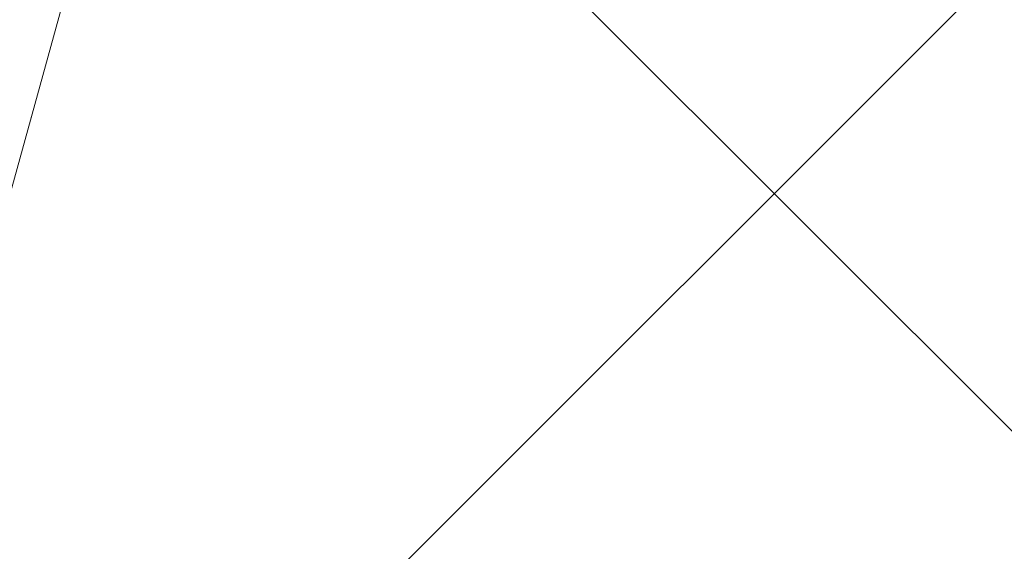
# Model space of a CAD drawing. Header units: millimetres. Extents: x -6861 to -4784, y 84 to 6892.
# Tile 24 of 200: x -5046.83 to -5040.16, y 243.05 to 246.65. Entities that reach past the tile are written whole.
import ezdxf

# ---------------------------------------------------------------- set-up
doc = ezdxf.new("R2010")
doc.units = ezdxf.units.MM
doc.layers.add('A-DETL-GENF', color=7, linetype='Continuous', lineweight=9)
doc.layers.add('E-LITE-EQPM', color=7, linetype='Continuous', lineweight=20)

# ---------------------------------------------------------------- blocks, each defined once
blk = doc.blocks.new('01 PODIUM EMPOTRADO CON MARCO 3_glb - PODIUM EMPOTRADO CON MARCO 3_dwg_NS-2254 ÍßÁ_1_5Ð_$$_É_îAÔO-659104-Lateral_PDF')
at = {"lineweight": 9}
blk.add_line((-3233.3552, 248.5), (-3246.9398, 199.5532), dxfattribs=at)
blk = doc.blocks.new('01 PODIUM EMPOTRADO CON MARCO 3_glb - UNO  WHITE_GOLD DOWNLIGHT EMPOTRABLE-659121-Lateral_PDF')
blk.add_blockref('01 PODIUM EMPOTRADO CON MARCO 3_glb - PODIUM EMPOTRADO CON MARCO 3_dwg_NS-2254 ÍßÁ_1_5Ð_$$_É_îAÔO-659104-Lateral_PDF', (0, 0))

msp = doc.modelspace()

# ---------------------------------------------------------------- hatches: boundary and pattern name
at = {"layer": 'A-DETL-GENF', "true_color": 0xaaaaaa}
h = msp.add_hatch(dxfattribs=at)
h.set_pattern_fill('FP_2', color=253, style=0, pattern_type=2)
h.set_pattern_definition([(45, (-4840.205, 277.281), (-10.6066, 10.6066), []), (135, (-4840.205, 277.281), (-10.6066, -10.6066), [])])
h.paths.add_polyline_path([(-5061.6568, 150), (-4823.7568, 150), (-4823.7568, 450), (-5061.6568, 450), (-5061.6568, 351.5), (-4866.6568, 351.5), (-4866.6568, 248.5), (-5061.6568, 248.5), (-5061.6568, 159.1628)])

# ---------------------------------------------------------------- block references
at = {"layer": 'E-LITE-EQPM'}
msp.add_blockref('01 PODIUM EMPOTRADO CON MARCO 3_glb - UNO  WHITE_GOLD DOWNLIGHT EMPOTRABLE-659121-Lateral_PDF', (-1812.697, 0), dxfattribs=at)

doc.saveas('drawing.dxf')
